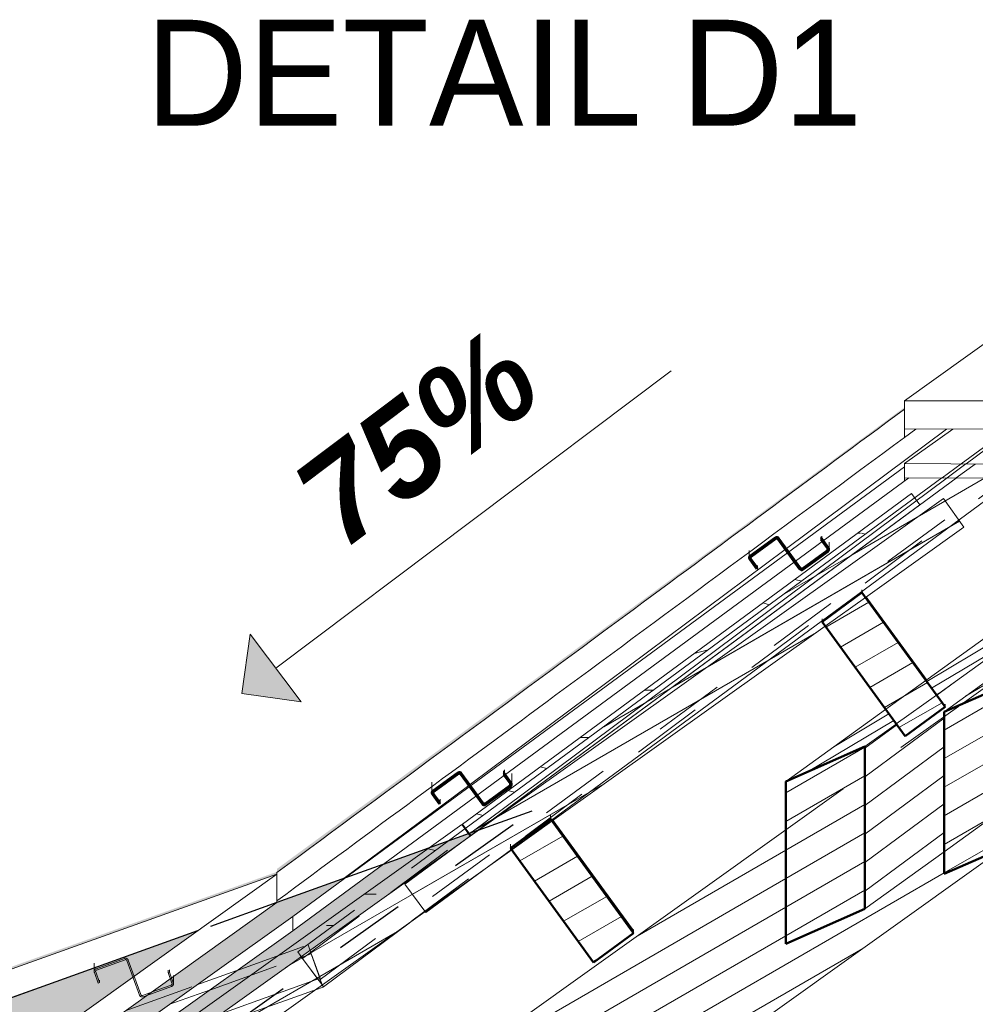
# Model space of a CAD drawing. Header units: metres. Extents: x -9.8 to 11.6, y 2.2 to 9.3.
# Tile 9 of 19: x -1.6 to -0.3, y 7.7 to 9.1. Entities that reach past the tile are written whole.
import ezdxf

# ---------------------------------------------------------------- set-up
doc = ezdxf.new("R2010")
doc.units = ezdxf.units.M
doc.linetypes.add('Tiret', pattern=[0.00635, 0.003175, -0.003175])
for name, color, linetype, lineweight in [('A-ANNO-NOTE', 131, 'Continuous', 9), ('A-DETL', 90, 'Continuous', 18), ('A-DETL-GENF', 92, 'Continuous', 18), ('A-ROOF', 132, 'Continuous', 18), ('A-ROOF-PATT', 132, 'Continuous', 18), ('A-WALL', 113, 'Continuous', 25), ('A-WALL-HDLN', 110, 'Tiret', 25), ('A-WALL-PATT', 111, 'Continuous', 25), ('G-ANNO-TEXT', 231, 'Continuous', 9), ('S-BEAM', 12, 'Continuous', 18), ('S-BEAM-HDLN', 1, 'Continuous', 18)]:
    doc.layers.add(name, color=color, linetype=linetype, lineweight=lineweight)
doc.styles.add('Arial_B_I', font='arialbi.ttf', dxfattribs={"height": 0.13})
doc.styles.add('Bodoni MT_B_I', font='BOD_BI.TTF', dxfattribs={"height": 0.15})
pattern_1 = [(30, (-0.44757, 4.125), (-0.0175, 0.03031089), [])]
pattern_2 = [(0, (-0.4476, 4.125), (0, 0.889), [0.1778, -0.2667, 0.0889, -0.3556]), (0, (0.1747, 4.147), (0, 0.889), [0.1778, -0.7112]), (0, (0.0858, 4.192), (0, 0.889), [0.0889, -0.8001]), (0, (-0.4031, 4.214), (0, 0.889), [0.04445, -0.6223, 0.04445, -0.1778]), (0, (-0.092, 4.258), (0, 0.889), [0.1778, -0.2667, 0.04445, -0.40005]), (0, (-0.3142, 4.281), (0, 0.889), [0.13335, -0.75565]), (0, (-0.092, 4.303), (0, 0.889), [0.2667, -0.6223]), (0, (-0.3587, 4.325), (0, 0.889), [0.1778, -0.7112]), (0, (-0.0031, 4.347), (0, 0.889), [0.4445, -0.4445]), (0, (-0.2698, 4.392), (0, 0.889), [0.0889, -0.2667, 0.1778, -0.3556]), (0, (0.3525, 4.414), (0, 0.889), [0.1778, -0.7112]), (0, (0.1747, 4.436), (0, 0.889), [0.0889, -0.8001]), (0, (-0.0031, 4.458), (0, 0.889), [0.0889, -0.8001]), (0, (-0.4476, 4.481), (0, 0.889), [0.1778, -0.7112]), (0, (-0.0031, 4.503), (0, 0.889), [0.1778, -0.7112]), (0, (-0.0031, 4.547), (0, 0.889), [0.1778, -0.1778, 0.1778, -0.3556]), (0, (-0.1809, 4.592), (0, 0.889), [0.0889, -0.4445, 0.1778, -0.1778]), (0, (-0.0031, 4.614), (0, 0.889), [0.2667, -0.6223]), (0, (-0.0031, 4.658), (0, 0.889), [0.1778, -0.7112]), (0, (-0.3587, 4.681), (0, 0.889), [0.2667, -0.3556, 0.0889, -0.1778]), (0, (-0.3587, 4.725), (0, 0.889), [0.4445, -0.4445]), (0, (0.1747, 4.747), (0, 0.889), [0.0889, -0.8001]), (0, (-0.092, 4.77), (0, 0.889), [0.1778, -0.7112]), (0, (-0.2698, 4.792), (0, 0.889), [0.0889, -0.3556, 0.0889, -0.3556]), (0, (-0.3587, 4.814), (0, 0.889), [0.0889, -0.2667, 0.1778, -0.3556]), (0, (-0.1809, 4.836), (0, 0.889), [0.0889, -0.4445, 0.0889, -0.2667]), (0, (-0.0031, 4.858), (0, 0.889), [0.2667, -0.6223]), (0, (-0.3587, 4.903), (0, 0.889), [0.1778, -0.7112]), (0, (0.0858, 4.925), (0, 0.889), [0.0889, -0.8001]), (0, (0.2636, 4.947), (0, 0.889), [0.0889, -0.8001]), (14.036, (0.17473, 4.192), (0.889002, 1e-06), [0.09157, -3.574]), (14.036, (0.26363, 4.392), (0.889002, 1e-06), [0.09157, -3.574]), (14.036, (0.17473, 4.925), (0.889002, 1e-06), [0.09157, -3.574]), (14.036, (-0.09197, 4.592), (0.889002, 1e-06), [0.09157, -3.574]), (14.036, (0.08583, 4.725), (0.889002, 1e-06), [0.09157, -3.574]), (14.036, (0.17473, 4.658), (0.889002, 1e-06), [0.09157, -3.574]), (14.036, (-0.26977, 4.814), (0.889002, 1e-06), [0.09157, -3.574]), (14.036, (0.08583, 4.77), (0.889002, 1e-06), [0.09157, -3.574]), (14.036, (0.26363, 4.436), (0.889002, 1e-06), [0.18313, -3.482]), (14.036, (0.17473, 4.503), (0.889002, 1e-06), [0.18313, -3.482]), (14.036, (0.17473, 4.547), (0.889002, 1e-06), [0.18313, -3.482]), (165.964, (-0.09197, 4.258), (-0.889002, 1e-06), [0.09157, -0.18313, 0.09157, -3.299]), (165.964, (-0.26977, 4.392), (-0.889002, 1e-06), [0.09157, -3.574]), (165.964, (-0.26977, 4.792), (-0.889002, 1e-06), [0.18313, -3.482]), (194.036, (0.17473, 4.147), (-0.889002, -1e-06), [0.09157, -3.574]), (345.964, (0.35253, 4.147), (0.889002, -1e-06), [0.09157, -3.574]), (345.964, (0.08583, 4.458), (0.889002, -1e-06), [0.09157, -3.574]), (345.964, (0.26363, 4.614), (0.889002, -1e-06), [0.09157, -3.574]), (345.964, (-0.09197, 4.681), (0.889002, -1e-06), [0.09157, -3.574]), (345.964, (-0.18087, 4.792), (0.889002, -1e-06), [0.09157, -3.574]), (345.964, (-0.09197, 4.836), (0.889002, -1e-06), [0.09157, -3.574]), (345.964, (-0.09197, 4.681), (0.889002, -1e-06), [0.09157, -3.574]), (345.964, (0.17473, 4.814), (0.889002, -1e-06), [0.36627, -3.299]), (345.964, (-0.35867, 4.214), (0.889002, -1e-06), [0.36627, -3.299]), (345.964, (-0.26977, 4.281), (0.889002, -1e-06), [0.36627, -3.299]), (345.964, (-0.18087, 4.325), (0.889002, -1e-06), [0.09157, -0.18313, 0.18313, -3.208]), (345.964, (-0.18087, 4.392), (0.889002, -1e-06), [0.18313, -0.18313, 0.18313, -3.116]), (345.964, (-0.26977, 4.481), (0.889002, -1e-06), [0.36627, -3.299]), (345.964, (-0.35867, 4.547), (0.889002, -1e-06), [0.36627, -3.299]), (345.964, (-0.35867, 4.592), (0.889002, -1e-06), [0.36627, -3.299]), (345.964, (0.26363, 4.858), (0.889002, -1e-06), [0.09157, -3.574]), (345.964, (0.35253, 4.947), (0.889002, -1e-06), [0.18313, -3.482]), (345.964, (-0.18087, 4.903), (0.889002, -1e-06), [0.18313, -3.482]), (345.964, (-0.26977, 4.125), (0.889002, -1e-06), [0.36627, -3.299]), (345.964, (0.26363, 4.747), (0.889002, -1e-06), [0.2747, -3.391]), (345.964, (0.35253, 4.681), (0.889002, -1e-06), [0.5494, -3.116])]

# ---------------------------------------------------------------- blocks, each defined once
blk = doc.blocks.new('Murs 1 - Murs 1-5028472-CCB_')
at = {"layer": 'A-WALL-PATT', "linetype": 'Tiret'}
h = blk.add_hatch(color=256, dxfattribs=at)
h.paths.add_polyline_path([(-5.0914, 5.0471), (-0.9889, 7.9718), (-1.1228, 7.9238), (-1.273, 7.814), (-1.5288, 7.6318), (-1.5212, 7.6211), (-1.5206, 7.6181), (-1.5234, 7.6147), (-1.5586, 7.5906), (-1.5604, 7.5902), (-1.5632, 7.5921), (-1.5703, 7.6022), (-2.1374, 7.1984), (-2.1296, 7.1874), (-2.129, 7.1844), (-2.1318, 7.181), (-2.167, 7.1569), (-2.1688, 7.1565), (-2.1722, 7.1593), (-2.1789, 7.1688), (-2.6945, 6.8016), (-2.6866, 6.7903), (-2.6859, 6.7874), (-2.6887, 6.784), (-2.7239, 6.7599), (-2.7258, 6.7594), (-2.7292, 6.7622), (-2.736, 6.772), (-3.2621, 6.3973), (-3.2541, 6.3858), (-3.2534, 6.3828), (-3.2562, 6.3794), (-3.2915, 6.3553), (-3.2933, 6.3549), (-3.2961, 6.3569), (-3.3037, 6.3677), (-3.8356, 5.9889), (-3.8274, 5.9772), (-3.8267, 5.9742), (-3.8295, 5.9708), (-3.8647, 5.9467), (-3.8666, 5.9463), (-3.8694, 5.9482), (-3.8771, 5.9593), (-4.3968, 5.5892), (-4.3884, 5.5772), (-4.3877, 5.5742), (-4.3905, 5.5709), (-4.4257, 5.5467), (-4.4276, 5.5463), (-4.431, 5.5491), (-4.4383, 5.5596), (-4.9669, 5.1831), (-4.9584, 5.1709), (-4.9577, 5.1679), (-4.9605, 5.1645), (-4.9958, 5.1404), (-4.9976, 5.14), (-5.0004, 5.142), (-5.0085, 5.1535), (-5.0914, 5.0944), (-5.0914, 5.0859)])
h.paths.add_polyline_path([(-5.0914, 5.1144), (-5.0178, 5.1669), (-5.031, 5.1848), (-5.0313, 5.1851), (-5.0339, 5.1839), (-5.0685, 5.1593), (-5.0688, 5.1588), (-5.068, 5.1566), (-5.0593, 5.1442), (-5.061, 5.143), (-5.0701, 5.1561), (-5.0708, 5.1583), (-5.0914, 5.1435)])
h.paths.add_polyline_path([(-4.9973, 5.142), (-4.9946, 5.1431), (-4.96, 5.1677), (-4.9597, 5.1683), (-4.9605, 5.1705), (-4.9686, 5.1819), (-5.0069, 5.1547), (-4.9976, 5.1422)])
h.paths.add_polyline_path([(-5.0162, 5.168), (-4.4477, 5.5729), (-4.4609, 5.5912), (-4.4613, 5.5914), (-4.4639, 5.5903), (-4.4985, 5.5656), (-4.4988, 5.5651), (-4.498, 5.5629), (-4.4893, 5.5505), (-4.491, 5.5494), (-4.5001, 5.5625), (-4.501, 5.5651), (-5.0307, 5.1869), (-5.0281, 5.1851)])
h.paths.add_polyline_path([(-5.0914, 5.1835), (-1.3855, 7.8297), (-5.0917, 6.5016), (-5.0914, 5.3656)])
h.paths.add_polyline_path([(-4.4272, 5.5483), (-4.4246, 5.5494), (-4.39, 5.5741), (-4.3897, 5.5746), (-4.3905, 5.5768), (-4.3984, 5.588), (-4.4367, 5.5608), (-4.4276, 5.5485)])
h.paths.add_polyline_path([(-4.446, 5.5741), (-3.8865, 5.9726), (-3.8999, 5.9911), (-3.9003, 5.9913), (-3.9029, 5.9902), (-3.9375, 5.9656), (-3.9378, 5.965), (-3.937, 5.9628), (-3.9283, 5.9504), (-3.9299, 5.9493), (-3.9391, 5.9624), (-3.9398, 5.9654), (-3.9398, 5.9659), (-4.4609, 5.5934), (-4.4576, 5.5906)])
h.paths.add_polyline_path([(-3.8662, 5.9482), (-3.8636, 5.9494), (-3.829, 5.974), (-3.8287, 5.9745), (-3.8295, 5.9767), (-3.8372, 5.9877), (-3.8755, 5.9605), (-3.8666, 5.9484)])
h.paths.add_polyline_path([(-3.8848, 5.9738), (-3.313, 6.381), (-3.3267, 6.3997), (-3.327, 6.4), (-3.3296, 6.3988), (-3.3642, 6.3742), (-3.3645, 6.3737), (-3.3637, 6.3715), (-3.355, 6.3591), (-3.3567, 6.3579), (-3.3658, 6.371), (-3.3665, 6.374), (-3.3658, 6.3757), (-3.9018, 5.9929), (-3.8999, 5.9933), (-3.8971, 5.9913)])
h.paths.add_polyline_path([(-3.293, 6.3569), (-3.2903, 6.358), (-3.2557, 6.3826), (-3.2554, 6.3832), (-3.2562, 6.3853), (-3.2638, 6.3961), (-3.3021, 6.3689), (-3.2933, 6.3571)])
h.paths.add_polyline_path([(-3.3114, 6.3822), (-2.7453, 6.7854), (-2.7591, 6.8043), (-2.7595, 6.8045), (-2.7621, 6.8034), (-2.7967, 6.7787), (-2.797, 6.7782), (-2.7962, 6.776), (-2.7875, 6.7636), (-2.7891, 6.7625), (-2.7983, 6.7756), (-2.799, 6.7786), (-2.7962, 6.782), (-2.761, 6.8061), (-2.7591, 6.8065), (-2.7557, 6.8037), (-2.7437, 6.7865), (-2.1882, 7.1821), (-2.2022, 7.2013), (-2.2025, 7.2015), (-2.2052, 7.2004), (-2.2397, 7.1758), (-2.2401, 7.1752), (-2.2393, 7.173), (-2.2306, 7.1606), (-2.2322, 7.1595), (-2.2414, 7.1726), (-2.242, 7.1756), (-2.2393, 7.179), (-2.204, 7.2031), (-2.2022, 7.2035), (-2.1988, 7.2007), (-2.1866, 7.1833), (-1.5797, 7.6156), (-1.5938, 7.635), (-1.5941, 7.6352), (-1.5968, 7.6341), (-1.6313, 7.6095), (-1.6317, 7.6089), (-1.6308, 7.6067), (-1.6222, 7.5943), (-1.6238, 7.5932), (-1.633, 7.6063), (-1.6336, 7.6093), (-1.6308, 7.6127), (-1.5956, 7.6368), (-1.5938, 7.6372), (-1.591, 7.6352), (-1.578, 7.6167), (-1.22, 7.8724), (-1.176, 7.9048), (-1.273, 7.87), (-3.3296, 6.4013), (-3.3267, 6.4019), (-3.3238, 6.4)])
h.paths.add_polyline_path([(-2.7254, 6.7614), (-2.7228, 6.7626), (-2.6882, 6.7872), (-2.6879, 6.7877), (-2.6887, 6.7899), (-2.6961, 6.8004), (-2.7344, 6.7732), (-2.7258, 6.7616)])
h.paths.add_polyline_path([(-2.1685, 7.1584), (-2.1659, 7.1596), (-2.1313, 7.1842), (-2.131, 7.1847), (-2.1318, 7.1869), (-2.139, 7.1972), (-2.1773, 7.1699), (-2.1688, 7.1587)])
h.paths.add_polyline_path([(-1.5601, 7.5921), (-1.5574, 7.5933), (-1.5229, 7.6179), (-1.5225, 7.6184), (-1.5234, 7.6206), (-1.5304, 7.6306), (-1.5687, 7.6034), (-1.5604, 7.5924)])
at = {"layer": 'A-WALL'}
for p, q in [((-0.9889, 7.9718), (-1.1228, 7.9238)), ((-1.176, 7.9048), (-1.273, 7.87)), ((-1.3855, 7.8297), (-5.0917, 6.5016))]:
    blk.add_line(p, q, dxfattribs=at)
at = {"layer": 'A-WALL-HDLN'}
for p, q in [((-5.0917, 5.0203), (-0.9121, 7.9993)), ((-0.9121, 7.9993), (-0.9888, 7.9718)), ((-1.1229, 7.9238), (-1.1759, 7.9048)), ((-1.2731, 7.87), (-1.3854, 7.8297))]:
    blk.add_line(p, q, dxfattribs=at)
blk = doc.blocks.new('Pente - Pente-5017194-CCB_')
at = {"layer": 'A-ANNO-NOTE'}
blk.add_hatch(color=256, dxfattribs=at).paths.add_polyline_path([(-3.9225, 7.0807), (-3.9996, 7.1162), (-3.964, 7.1933)])
for p, q in [((-3.2865, 7.3793), (-3.9433, 7.137)), ((-3.964, 7.1933), (-3.9996, 7.1162)), ((-3.9225, 7.0807), (-3.964, 7.1933)), ((-3.9996, 7.1162), (-3.9225, 7.0807))]:
    blk.add_line(p, q, dxfattribs=at)

msp = doc.modelspace()

# ---------------------------------------------------------------- hatches: boundary and pattern name
at = {"layer": 'A-DETL-GENF'}
h = msp.add_hatch(dxfattribs=at)
h.set_pattern_fill('FP_51', style=0, pattern_type=2)
h.set_pattern_definition(pattern_2)
h.paths.add_polyline_path([(-1.006, 7.9748), (-0.3702, 8.4423), (-0.3749, 8.4487), (-1.0104, 7.9808)])
h = msp.add_hatch(dxfattribs=at)
h.set_pattern_fill('FP_51', style=0, pattern_type=2)
h.set_pattern_definition(pattern_2)
h.paths.add_polyline_path([(-7.0956, 3.6184), (-2.59, 6.8302), (-2.6592, 6.8055), (-7.1072, 3.6347), (-7.1053, 3.632)])
h.paths.add_polyline_path([(-2.061, 7.2319), (-2.045, 7.2376), (-2.0466, 7.2421), (-2.0564, 7.2352)])
h.paths.add_polyline_path([(-1.9795, 7.2655), (-1.4475, 7.6447), (-1.4535, 7.6625), (-1.4603, 7.6601), (-1.9866, 7.285), (-1.9838, 7.2773)])
h.paths.add_polyline_path([(-1.2716, 7.7946), (-1.2301, 7.81), (-1.0068, 7.9742), (-1.0112, 7.9803), (-1.2676, 7.7975)])
at = {"layer": 'A-ROOF-PATT'}
h = msp.add_hatch(color=256, dxfattribs=at)
h.paths.add_polyline_path([(-1.273, 7.9124), (-0.5534, 8.4433), (-0.3847, 8.5681), (-0.3847, 8.5706), (-0.6404, 8.3822), (-1.273, 7.9175), (-1.273, 7.9134)])
h.paths.add_polyline_path([(0.095, 8.9239), (0.1186, 8.9408), (0.1033, 8.93)])
msp.add_hatch(color=256, dxfattribs=at).paths.add_polyline_path([(-5.8639, 6.27), (-1.273, 7.91), (-1.273, 7.9133), (-4.5753, 6.7335), (-5.8431, 6.2775)])
at = {"layer": 'S-BEAM'}
h = msp.add_hatch(dxfattribs=at)
h.set_pattern_fill('FP_9', color=55, style=0, pattern_type=2)
h.set_pattern_definition(pattern_1)
h.paths.add_polyline_path([(-1.2069, 7.7508), (-1.1014, 7.83), (-1.2088, 7.7534)])
h.paths.add_polyline_path([(-0.9986, 7.9683), (-0.9889, 7.9718), (-0.3115, 8.4705), (-0.3243, 8.4706), (-0.973, 7.9874)])
h = msp.add_hatch(dxfattribs=at)
h.set_pattern_fill('FP_9', color=55, style=0, pattern_type=2)
h.set_pattern_definition(pattern_1)
h.paths.add_polyline_path([(-1.0622, 7.8558), (-0.941, 7.945), (-0.9425, 7.9476), (-0.8859, 7.9887), (-0.8844, 7.9867), (-0.2494, 8.4541), (-0.2561, 8.4542), (-0.2561, 8.4702), (-0.3115, 8.4705), (-1.0918, 7.896), (-1.0751, 7.8734)])
h = msp.add_hatch(dxfattribs=at)
h.set_pattern_fill('FP_9', color=55, style=0, pattern_type=2)
h.set_pattern_definition(pattern_1)
h.paths.add_polyline_path([(-1.0301, 7.9571), (-0.9986, 7.9683), (-0.3243, 8.4706), (-0.3316, 8.4707), (-0.9889, 7.9874)])
h = msp.add_hatch(dxfattribs=at)
h.set_pattern_fill('FP_9', color=55, style=0, pattern_type=2)
h.set_pattern_definition(pattern_1)
h.paths.add_polyline_path([(-5.0914, 4.4863), (-0.2442, 7.9474), (-0.3286, 7.9103), (-0.3286, 7.9418), (-0.4407, 7.861), (-0.5527, 7.8117), (-0.5527, 7.9729), (-5.0914, 4.7321), (-5.0914, 4.6743)])
h.paths.add_polyline_path([(0.1228, 8.4421), (0.124, 8.4426), (0.124, 8.4541), (0.1213, 8.4541), (0.1045, 8.4421)])
h = msp.add_hatch(dxfattribs=at)
h.set_pattern_fill('FP_20', color=55, style=0, pattern_type=2)
h.set_pattern_definition([(30.91, (-1.77, 7.133), (-0.01616539, 0.00373669), [])])
h.paths.add_polyline_path([(-0.5527, 8.0413), (-0.4407, 8.0905), (-0.3963, 8.1225), (-0.4114, 8.1432), (-0.4694, 8.1014)])
h.paths.add_polyline_path([(-0.3394, 8.1636), (-0.2441, 8.2323), (-0.2441, 8.244), (-0.2476, 8.2428), (-0.2476, 8.2614), (-0.3544, 8.1843), (-0.353, 8.1824)])
h.paths.add_polyline_path([(0.0029, 8.4421), (0.0467, 8.4421), (0.0553, 8.4483), (0.051, 8.4541), (0.0196, 8.4541), (0.0079, 8.4456)])
h = msp.add_hatch(dxfattribs=at)
h.set_pattern_fill('FP_19', color=55, style=0, pattern_type=2)
h.set_pattern_definition([(36.482, (-0.44487, 4.125), (-0.01365712, 0.03030915), [])])
h.paths.add_polyline_path([(-0.4407, 7.861), (-0.3286, 7.9418), (-0.3286, 8.1398), (-0.2441, 8.2008), (-0.2441, 8.2323), (-0.3394, 8.1636), (-0.3273, 8.1466), (-0.3839, 8.1055), (-0.3963, 8.1225), (-0.4407, 8.0905)])
h.paths.add_polyline_path([(0.0904, 8.4421), (0.1071, 8.4541), (0.0689, 8.4541), (0.0572, 8.4456), (0.0553, 8.4483), (0.0467, 8.4421)])
h = msp.add_hatch(dxfattribs=at)
h.set_pattern_fill('FP_22', color=55, style=0, pattern_type=2)
h.set_pattern_definition([(30.91, (-1.77, 7.133), (0.00434022, 0.0160139), [])])
h.paths.add_polyline_path([(-0.3286, 8.1398), (-0.2166, 8.1891), (-0.0512, 8.3084), (-0.1326, 8.2812), (-0.3273, 8.1408)])
h.paths.add_polyline_path([(0.1045, 8.4421), (0.1213, 8.4541), (0.1071, 8.4541), (0.0904, 8.4421)])
h = msp.add_hatch(dxfattribs=at)
h.set_pattern_fill('FP_9', color=55, style=0, pattern_type=2)
h.set_pattern_definition(pattern_1)
h.paths.add_polyline_path([(-7.1053, 3.5502), (-7.0114, 3.6171), (-7.0118, 3.6178), (-7.0118, 3.6782), (-7.1053, 3.6116)])
h.paths.add_polyline_path([(-7.0118, 3.6178), (-6.8972, 3.6985), (-5.324, 4.8199), (-5.324, 4.8813), (-7.0118, 3.6782), (-7.0118, 3.658)])
h.paths.add_polyline_path([(-5.1034, 4.9772), (-0.9407, 7.9445), (-0.9425, 7.9476), (-0.8859, 7.9887), (-0.8834, 7.9854), (-0.4969, 8.2609), (-0.5015, 8.2677), (-0.4446, 8.3084), (-0.4397, 8.3017), (-0.3006, 8.4008), (-0.3297, 8.4415), (-5.1034, 5.0386)])
h = msp.add_hatch(dxfattribs=at)
h.set_pattern_fill('FP_9', color=55, style=0, pattern_type=2)
h.set_pattern_definition(pattern_1)
h.paths.add_polyline_path([(-0.3839, 8.1055), (-0.3273, 8.1466), (-0.4449, 8.3084), (-0.5015, 8.2673)])
h = msp.add_hatch(dxfattribs=at)
h.set_pattern_fill('FP_10', color=55, style=0, pattern_type=2)
h.set_pattern_definition([(306.052, (1.544, 5.572), (0.0103829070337, -0.0141616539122), [])])
h.paths.add_polyline_path([(-0.3273, 8.1466), (-0.3273, 8.1469), (-0.354, 8.1846), (-0.3527, 8.1856), (-0.4382, 8.3027), (-0.4397, 8.3017), (-0.3273, 8.1466)])
h = msp.add_hatch(dxfattribs=at)
h.set_pattern_fill('FP_9', color=55, style=0, pattern_type=2)
h.set_pattern_definition(pattern_1)
h.paths.add_polyline_path([(-0.3286, 7.9103), (-0.2166, 7.9595), (-0.2166, 8.1891), (-0.3286, 8.1398), (-0.3286, 8.1014)])
h = msp.add_hatch(dxfattribs=at)
h.set_pattern_fill('FP_9', color=55, style=0, pattern_type=2)
h.set_pattern_definition(pattern_1)
h.paths.add_polyline_path([(-0.4407, 8.0905), (-0.5527, 8.0413), (-0.5527, 7.8117), (-0.4407, 7.861)])
h = msp.add_hatch(dxfattribs=at)
h.set_pattern_fill('FP_9', color=55, style=0, pattern_type=2)
h.set_pattern_definition(pattern_1)
h.paths.add_polyline_path([(-0.8249, 7.7852), (-0.7683, 7.8264), (-0.8859, 7.9882), (-0.9425, 7.947), (-0.8302, 7.7924)])
h = msp.add_hatch(dxfattribs=at)
h.set_pattern_fill('FP_12', color=55, style=0, pattern_type=2)
h.set_pattern_definition([(306.069, (1.103, 5.251), (0.0104209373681, -0.0141710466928), [])])
h.paths.add_polyline_path([(-0.7683, 7.8264), (-0.7683, 7.8317), (-0.8815, 7.9867), (-0.8834, 7.9854), (-0.7683, 7.8264)])
h = msp.add_hatch(dxfattribs=at)
h.set_pattern_fill('FP_9', color=55, style=0, pattern_type=2)
h.set_pattern_definition(pattern_1)
h.paths.add_polyline_path([(-5.6502, 6.2056), (-5.6502, 6.2161), (-5.6535, 6.2149)])
h.paths.add_polyline_path([(-1.2185, 7.7465), (-1.2077, 7.7504), (-1.2088, 7.7534)])

# ---------------------------------------------------------------- linework, layer by layer
at = {"layer": 'A-DETL'}
for p, q in [((-0.3749, 8.4487), (-1.0104, 7.9808)), ((-0.363, 8.4326), (-0.3749, 8.4487)), ((-0.9986, 7.9647), (-0.363, 8.4326)), ((-1.0112, 7.9803), (-7.1072, 3.6347)), ((-0.9995, 7.964), (-1.0112, 7.9803)), ((-1.0104, 7.9808), (-0.9986, 7.9647)), ((-7.0956, 3.6184), (-0.9995, 7.964))]:
    msp.add_line(p, q, dxfattribs=at)
at = {"layer": 'A-ROOF'}
for p, q in [((-0.3847, 8.5799), (0.229, 9.02)), ((0.8426, 8.577), (-0.3847, 8.5799)), ((-0.3847, 8.5281), (-0.3847, 8.5799)), ((-0.3847, 8.5399), (0.8426, 8.537)), ((-0.3847, 8.5281), (-0.3688, 8.5398)), ((-0.3251, 8.5397), (-0.5519, 8.3706)), ((-0.3847, 8.491), (-0.3161, 8.5397)), ((-0.3847, 8.4863), (-1.2505, 7.85)), ((0.8496, 8.484), (-0.3847, 8.491)), ((-0.3847, 8.4663), (-0.3847, 8.491)), ((-1.2505, 7.83), (-0.3784, 8.4709)), ((-0.3847, 8.471), (0.8496, 8.464)), ((-0.5535, 8.3694), (-0.9992, 8.0373)), ((-1.0016, 8.0355), (-1.1778, 7.9042)), ((-1.273, 7.91), (-7.5753, 3.41)), ((-1.2732, 7.9099), (-5.8639, 6.27)), ((-1.273, 7.87), (-1.273, 7.9124)), ((-7.5753, 3.37), (-1.273, 7.87)), ((-1.2505, 7.85), (-7.4425, 3.44)), ((-1.2505, 7.83), (-1.2505, 7.85)), ((-5.567, 6.3361), (-1.3853, 7.8299)), ((-5.1034, 5.0859), (-1.2505, 7.83))]:
    msp.add_line(p, q, dxfattribs=at)
for points in [[(-0.3847, 8.5681), (-0.5162, 8.4708), (-0.8122, 8.2521), (-1.1084, 8.0337), (-1.273, 7.9124)], [(-1.273, 7.8724), (-1.1413, 7.9694), (-0.8451, 8.1878), (-0.549, 8.4065), (-0.3847, 8.5281)]]:
    msp.add_open_spline(points, degree=3, knots=[0, 0, 0, 0, 0.444444, 1, 1, 1, 1], dxfattribs=at)
at = {"layer": 'S-BEAM'}
for p, q in [((-1.0918, 7.896), (-0.3115, 8.4705)), ((-1.03, 7.9572), (-0.3317, 8.4706)), ((-0.9985, 7.9684), (-0.3243, 8.4706)), ((-0.8846, 7.9865), (-0.2496, 8.454)), ((-5.1034, 5.0386), (-0.3297, 8.4415)), ((-0.3297, 8.4415), (-0.3006, 8.4008)), ((-0.4399, 8.3015), (-0.3006, 8.4008)), ((-0.4915, 8.3695), (-0.4915, 8.3798)), ((-0.6045, 8.3655), (-0.6045, 8.3575)), ((-0.5927, 8.3434), (-0.5927, 8.3468)), ((-0.1326, 8.2812), (-0.3286, 8.1398)), ((-0.2476, 8.2614), (-0.3546, 8.1842)), ((-0.8837, 7.9852), (-0.4969, 8.2609)), ((-0.3395, 8.1635), (-0.2441, 8.2323)), ((-0.4114, 8.1432), (-0.5527, 8.0413)), ((-0.4407, 8.0905), (-0.3963, 8.1225)), ((-0.9407, 8.037), (-0.9407, 8.0523)), ((-1.0537, 8.0351), (-1.0537, 8.025)), ((-1.0419, 8.0109), (-1.0419, 8.0161)), ((-5.0914, 4.7321), (-0.5527, 7.9729)), ((-5.0914, 4.4863), (-0.2444, 7.9473)), ((-1.4966, 7.5483), (-0.9407, 7.9445)), ((-1.0622, 7.8558), (-0.941, 7.945)), ((-0.4407, 7.861), (-0.3286, 7.9418)), ((-1.0622, 7.8558), (-1.0918, 7.896)), ((-1.2069, 7.7508), (-1.0859, 7.8409)), ((-0.7683, 7.8264), (-0.7683, 7.8317)), ((-1.5317, 7.7807), (-1.5317, 7.7725)), ((-1.4194, 7.7551), (-1.4194, 7.7633)), ((-1.2183, 7.7466), (-1.2077, 7.7504)), ((-1.2088, 7.7534), (-1.2077, 7.7504)), ((-1.2069, 7.7508), (-1.2088, 7.7534))]:
    msp.add_line(p, q, dxfattribs=at)
at = {"layer": 'S-BEAM', "lineweight": 50}
for p, q in [((-0.5681, 8.3861), (-0.6029, 8.3608)), ((-0.6017, 8.3592), (-0.5669, 8.3844)), ((-0.5641, 8.384), (-0.5336, 8.3419)), ((-0.5319, 8.3431), (-0.5625, 8.3852)), ((-0.5017, 8.3848), (-0.5033, 8.3837)), ((-0.5033, 8.3837), (-0.4939, 8.3707)), ((-0.4923, 8.3719), (-0.5017, 8.3848)), ((-0.4944, 8.3679), (-0.5291, 8.3427)), ((-0.528, 8.341), (-0.4932, 8.3663)), ((-0.6038, 8.3552), (-0.5944, 8.3422)), ((-0.5927, 8.3434), (-0.6021, 8.3564)), ((-0.5944, 8.3422), (-0.5927, 8.3434)), ((-0.4449, 8.3084), (-0.5015, 8.2673)), ((-0.3273, 8.1466), (-0.4449, 8.3084)), ((-0.5015, 8.2673), (-0.3839, 8.1055)), ((-0.2166, 8.1891), (-0.3286, 8.1398)), ((-0.3839, 8.1055), (-0.3273, 8.1466)), ((-0.3286, 8.1398), (-0.3286, 7.9103)), ((-0.4407, 8.0905), (-0.5527, 8.0413)), ((-0.4407, 7.861), (-0.4407, 8.0905)), ((-1.0172, 8.0535), (-1.052, 8.0283)), ((-0.9811, 8.0106), (-1.0117, 8.0526)), ((-0.9509, 8.0523), (-0.9525, 8.0511)), ((-0.9415, 8.0394), (-0.9509, 8.0523)), ((-1.0509, 8.0266), (-1.0161, 8.0519)), ((-1.0133, 8.0515), (-0.9827, 8.0094)), ((-0.9525, 8.0511), (-0.9431, 8.0382)), ((-0.5527, 8.0413), (-0.5527, 7.8117)), ((-0.9435, 8.0354), (-0.9783, 8.0101)), ((-0.9771, 8.0085), (-0.9423, 8.0338)), ((-1.0529, 8.0227), (-1.0435, 8.0097)), ((-1.0419, 8.0109), (-1.0513, 8.0238)), ((-1.0435, 8.0097), (-1.0419, 8.0109)), ((-0.8859, 7.9882), (-0.9425, 7.947)), ((-0.7683, 7.8264), (-0.8859, 7.9882)), ((-0.3286, 7.9103), (-0.2166, 7.9595)), ((-0.9425, 7.947), (-0.8249, 7.7852)), ((-0.5527, 7.8117), (-0.4407, 7.861)), ((-0.8249, 7.7852), (-0.7683, 7.8264))]:
    msp.add_line(p, q, dxfattribs=at)
at = {"layer": 'S-BEAM', "lineweight": 50, "flags": 128}
for points in [[(-0.5625, 8.3852), (-0.5636, 8.3862), (-0.5651, 8.3868), (-0.5667, 8.3867), (-0.5681, 8.3861)], [(-0.5669, 8.3844), (-0.5662, 8.3848), (-0.5654, 8.3848), (-0.5647, 8.3845), (-0.5641, 8.384)], [(-0.6029, 8.3608), (-0.6039, 8.3596), (-0.6045, 8.3582), (-0.6044, 8.3566), (-0.6038, 8.3552)], [(-0.6021, 8.3564), (-0.6025, 8.3571), (-0.6025, 8.3579), (-0.6022, 8.3586), (-0.6017, 8.3592)], [(-0.4939, 8.3707), (-0.4936, 8.37), (-0.4936, 8.3692), (-0.4938, 8.3685), (-0.4944, 8.3679)], [(-0.4932, 8.3663), (-0.4921, 8.3675), (-0.4916, 8.3689), (-0.4916, 8.3705), (-0.4923, 8.3719)], [(-0.5336, 8.3419), (-0.5324, 8.3409), (-0.5309, 8.3403), (-0.5294, 8.3404), (-0.528, 8.341)], [(-0.5291, 8.3427), (-0.5299, 8.3423), (-0.5306, 8.3423), (-0.5314, 8.3426), (-0.5319, 8.3431)], [(-1.0117, 8.0526), (-1.0128, 8.0537), (-1.0143, 8.0542), (-1.0158, 8.0542), (-1.0172, 8.0535)], [(-1.0161, 8.0519), (-1.0154, 8.0522), (-1.0146, 8.0523), (-1.0138, 8.052), (-1.0133, 8.0515)], [(-0.9423, 8.0338), (-0.9413, 8.0349), (-0.9407, 8.0364), (-0.9408, 8.038), (-0.9415, 8.0394)], [(-1.052, 8.0283), (-1.0531, 8.0271), (-1.0536, 8.0256), (-1.0536, 8.0241), (-1.0529, 8.0227)], [(-1.0513, 8.0238), (-1.0516, 8.0245), (-1.0517, 8.0253), (-1.0514, 8.0261), (-1.0509, 8.0266)], [(-0.9431, 8.0382), (-0.9427, 8.0375), (-0.9427, 8.0367), (-0.943, 8.036), (-0.9435, 8.0354)], [(-0.9783, 8.0101), (-0.979, 8.0098), (-0.9798, 8.0098), (-0.9805, 8.01), (-0.9811, 8.0106)], [(-0.9827, 8.0094), (-0.9816, 8.0083), (-0.9801, 8.0078), (-0.9785, 8.0079), (-0.9771, 8.0085)]]:
    msp.add_lwpolyline(points, dxfattribs=at)
at = {"layer": 'S-BEAM-HDLN', "linetype": 'Tiret'}
for p, q in [((-0.3045, 8.4906), (-0.238, 8.5395)), ((-0.2976, 8.4905), (-0.2319, 8.5394)), ((-0.3316, 8.4707), (-0.3047, 8.4905)), ((-0.3242, 8.4706), (-0.2977, 8.4904)), ((-0.3114, 8.4706), (-0.2846, 8.4903)), ((-1.2139, 7.7598), (-0.2519, 8.4672)), ((-1.0821, 7.8438), (-0.2452, 8.4672)), ((-0.5033, 8.3837), (-0.5033, 8.3871)), ((-0.5017, 8.3848), (-0.5017, 8.3882)), ((-0.6045, 8.3678), (-0.6045, 8.3656)), ((-0.4449, 8.3103), (-0.4449, 8.3124)), ((-0.4449, 8.3084), (-0.4449, 8.3102)), ((-0.4968, 8.2609), (-0.4399, 8.3015)), ((-0.5015, 8.2713), (-0.5015, 8.2686)), ((-0.5015, 8.2685), (-0.5015, 8.2673)), ((-0.3286, 7.9418), (0.0732, 8.2317)), ((-0.3031, 8.1511), (-0.1902, 8.2317)), ((-0.3546, 8.1842), (-0.4113, 8.1433)), ((-0.5527, 7.9729), (-0.3035, 8.1508)), ((-0.3963, 8.1226), (-0.3396, 8.1635)), ((-0.3273, 8.1467), (-0.3273, 8.1506)), ((-0.9525, 8.0511), (-0.9525, 8.0563)), ((-0.9509, 8.0523), (-0.9509, 8.0575)), ((-1.0537, 8.0403), (-1.0537, 8.0351)), ((-0.941, 7.945), (-0.8847, 7.9865)), ((-0.9406, 7.9446), (-0.8837, 7.9851)), ((-0.8859, 7.9882), (-0.8859, 7.9935)), ((-1.2436, 7.8001), (-1.0302, 7.957)), ((-1.1116, 7.8842), (-0.9987, 7.9682)), ((-0.9425, 7.9523), (-0.9425, 7.947)), ((-1.2368, 7.7909), (-1.1154, 7.8813)), ((-1.3293, 7.7738), (-1.229, 7.81)), ((-1.229, 7.81), (-1.2245, 7.7975)), ((-1.4886, 7.7909), (-1.529, 7.7762)), ((-1.5284, 7.7743), (-1.4879, 7.789)), ((-1.4854, 7.7878), (-1.4676, 7.739)), ((-1.4657, 7.7397), (-1.4835, 7.7885)), ((-1.3682, 7.7461), (-1.242, 7.7912)), ((-1.2368, 7.7909), (-1.2436, 7.8001)), ((-1.2417, 7.7913), (-1.2245, 7.7975)), ((-1.2088, 7.7534), (-1.2368, 7.7909)), ((-1.2139, 7.7598), (-1.2354, 7.789)), ((-1.2245, 7.7975), (-1.2088, 7.7535)), ((-1.2241, 7.7966), (-1.212, 7.7629)), ((-1.5317, 7.784), (-1.5317, 7.7807)), ((-1.427, 7.7708), (-1.427, 7.774)), ((-1.4251, 7.7715), (-1.4251, 7.7747)), ((-1.3862, 7.7533), (-1.3297, 7.7737)), ((-1.5314, 7.7711), (-1.526, 7.756)), ((-1.5241, 7.7567), (-1.5295, 7.7718)), ((-1.5241, 7.7567), (-1.5241, 7.76)), ((-1.4251, 7.7715), (-1.427, 7.7708)), ((-1.427, 7.7708), (-1.4216, 7.7557)), ((-1.4197, 7.7564), (-1.4251, 7.7715)), ((-1.4194, 7.7655), (-1.4194, 7.7666)), ((-1.4194, 7.7633), (-1.4194, 7.7654)), ((-1.276, 7.7399), (-1.212, 7.7629)), ((-1.526, 7.756), (-1.5241, 7.7567)), ((-1.4876, 7.7168), (-1.3865, 7.7532)), ((-1.457, 7.7386), (-1.4221, 7.7513)), ((-1.4227, 7.7532), (-1.4509, 7.7429)), ((-1.4246, 7.726), (-1.3685, 7.746)), ((-1.3152, 7.712), (-1.2186, 7.7465)), ((-1.4513, 7.7428), (-1.4632, 7.7385)), ((-1.4625, 7.7366), (-1.4573, 7.7385)), ((-1.3525, 7.7123), (-1.2764, 7.7397))]:
    msp.add_line(p, q, dxfattribs=at)
for centre, major_axis, start_param, end_param in [((-1.4873, 7.7872), (0.004, 0), 1.396269, 1.919862), ((-1.4873, 7.7872), (0.002, 0), 0.349066, 1.919862), ((-1.4873, 7.7872), (0.004, 0), 0.349066, 1.396263), ((-1.5277, 7.7725), (0.004, 0), 2.443461, 3.490659), ((-1.5277, 7.7725), (0.004, 0), 1.919882, 2.443443), ((-1.5277, 7.7725), (0.002, 0), 1.919862, 3.490659), ((-1.4234, 7.7551), (0.002, 0), 5.061455, 6.632251), ((-1.4234, 7.7551), (0.004, 0), 5.061455, 6.632251), ((-1.4638, 7.7403), (0.004, 0), 3.490659, 5.061455), ((-1.4638, 7.7403), (0.002, 0), 3.490659, 5.061455)]:
    msp.add_ellipse(centre, major_axis=major_axis, ratio=0.999996, start_param=start_param, end_param=end_param, dxfattribs=at)

# ---------------------------------------------------------------- block references
at = {"layer": 'A-ANNO-NOTE', "rotation": 16.68343672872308}
msp.add_blockref('Pente - Pente-5017194-CCB_', (4.5515, 2.4972), dxfattribs=at)
at = {"layer": 'A-WALL-HDLN'}
msp.add_blockref('Murs 1 - Murs 1-5028472-CCB_', (0, 0), dxfattribs=at)

# ---------------------------------------------------------------- texts
at = {"layer": 'G-ANNO-TEXT', "color": 1, "insert": (-1.4589, 9.119), "char_height": 0.15, "width": 1.523206, "attachment_point": 1, "style": 'Bodoni MT_B_I', "bg_fill": 3, "box_fill_scale": 1.25, "bg_fill_color": 256, "bg_fill_true_color": 13158600, "bg_fill_transparency": 0}
msp.add_mtext('DETAIL D1', dxfattribs=at)

# ---------------------------------------------------------------- next in the draw order: texts
at = {"layer": 'A-ANNO-NOTE', "insert": (-1.2582, 8.4704), "char_height": 0.13, "width": 0.43692, "attachment_point": 1, "rotation": 36.933, "style": 'Arial_B_I', "bg_fill": 3, "box_fill_scale": 1.25, "bg_fill_color": 256, "bg_fill_true_color": 13158600, "bg_fill_transparency": 0}
msp.add_mtext('75%', dxfattribs=at)

doc.saveas('drawing.dxf')
